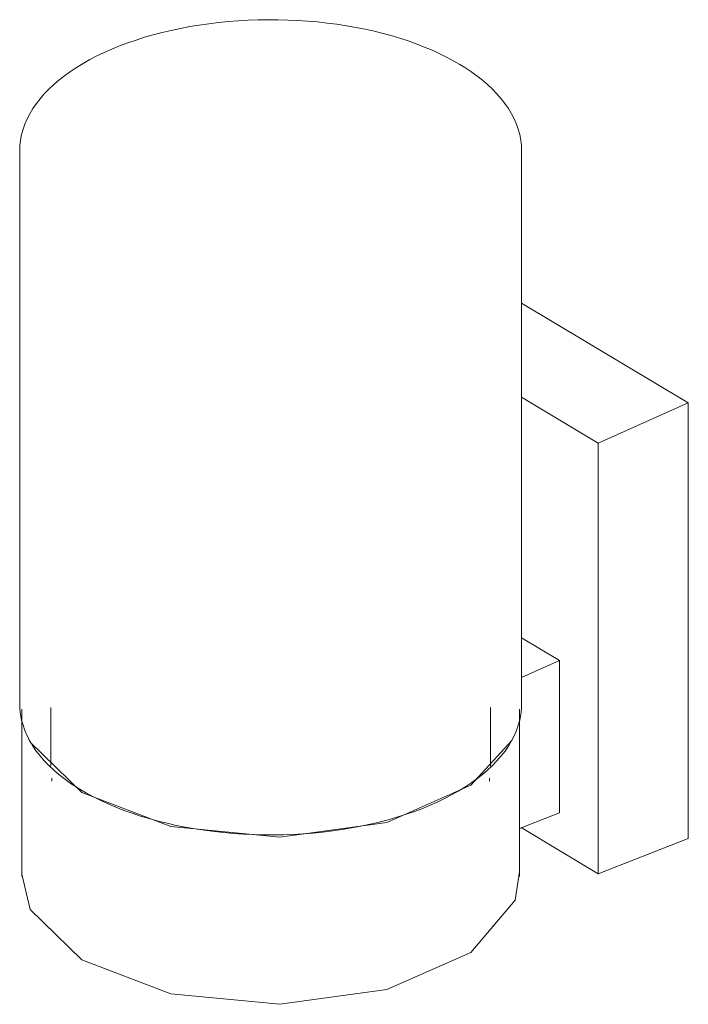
# Model space of a CAD drawing. Header units: millimetres. Extents: x -3130 to -1958, y 885 to 6569.
# Tile 3 of 4: x -2827 to -2666, y 2371 to 2608. Entities that reach past the tile are written whole.
import ezdxf

# ---------------------------------------------------------------- set-up
doc = ezdxf.new("R2010")
doc.units = ezdxf.units.MM
doc.layers.add('E-LITE-EQPM', color=7, linetype='Continuous', lineweight=20)

# ---------------------------------------------------------------- blocks, each defined once
blk = doc.blocks.new('WALL - 71743 KILA Dark grey wall lamp transparent-480514-Isometrico 2 PDF')
at = {"layer": 'E-LITE-EQPM', "lineweight": 9}
for p, q in [((-6630.74, 2576.75), (-6630.74, 2443.41)), ((-6509.75, 2443.41), (-6509.75, 2576.75)), ((-6509.79, 2540.04), (-6469.56, 2515.98)), ((-6491.27, 2506.25), (-6509.79, 2517.33)), ((-6469.56, 2515.98), (-6491.27, 2506.25)), ((-6469.56, 2410.94), (-6469.56, 2515.98)), ((-6491.27, 2506.25), (-6491.27, 2402.47)), ((-6509.79, 2459.35), (-6500.63, 2453.87)), ((-6500.63, 2453.87), (-6509.79, 2449.76)), ((-6500.63, 2453.87), (-6500.63, 2417.16)), ((-6630.24, 2442.12), (-6630.24, 2401.81)), ((-6623.24, 2442.55), (-6623.24, 2428.4)), ((-6517.24, 2428.4), (-6517.24, 2442.55)), ((-6510.24, 2401.81), (-6510.24, 2442.12)), ((-6623, 2425.48), (-6623, 2424.79)), ((-6517.49, 2424.79), (-6517.49, 2425.48)), ((-6500.63, 2417.16), (-6510.28, 2413.39)), ((-6491.27, 2402.47), (-6509.83, 2413.57)), ((-6469.56, 2410.94), (-6491.27, 2402.47))]:
    blk.add_line(p, q, dxfattribs=at)
for points in [[(-6630.74, 2576.75, 0), (-6630.69, 2578.05, 0), (-6630.54, 2579.35, 0), (-6630.29, 2580.64, 0), (-6629.94, 2581.93, 0), (-6629.49, 2583.2, 0), (-6628.94, 2584.46, 0), (-6628.3, 2585.7, 0), (-6627.56, 2586.93, 0), (-6626.73, 2588.13, 0), (-6625.81, 2589.31, 0), (-6624.81, 2590.47, 0), (-6623.72, 2591.6, 0), (-6622.54, 2592.71, 0), (-6621.28, 2593.79, 0), (-6619.94, 2594.84, 0), (-6618.53, 2595.86, 0), (-6617.04, 2596.85, 0), (-6615.47, 2597.8, 0), (-6613.84, 2598.72, 0), (-6612.14, 2599.61, 0), (-6610.37, 2600.45, 0), (-6608.54, 2601.27, 0), (-6606.65, 2602.04, 0), (-6604.7, 2602.77, 0), (-6602.7, 2603.46, 0), (-6600.65, 2604.11, 0), (-6598.55, 2604.71, 0), (-6596.4, 2605.27, 0), (-6594.22, 2605.79, 0), (-6591.99, 2606.26, 0), (-6589.74, 2606.68, 0), (-6587.45, 2607.06, 0), (-6585.14, 2607.39, 0), (-6582.8, 2607.67, 0), (-6580.44, 2607.91, 0), (-6578.07, 2608.09, 0), (-6575.68, 2608.23, 0), (-6573.29, 2608.32, 0), (-6570.89, 2608.36, 0), (-6568.49, 2608.34, 0), (-6566.1, 2608.28, 0), (-6563.71, 2608.17, 0), (-6561.33, 2608.02, 0), (-6558.96, 2607.81, 0), (-6556.61, 2607.55, 0), (-6554.28, 2607.25, 0), (-6551.98, 2606.89, 0), (-6549.71, 2606.49, 0), (-6547.47, 2606.05, 0), (-6545.26, 2605.56, 0), (-6543.09, 2605.02, 0), (-6540.97, 2604.44, 0), (-6538.89, 2603.81, 0), (-6536.86, 2603.15, 0), (-6534.89, 2602.44, 0), (-6532.97, 2601.69, 0), (-6531.1, 2600.9, 0), (-6529.3, 2600.07, 0), (-6527.56, 2599.2, 0), (-6525.89, 2598.3, 0), (-6524.62, 2597.56, 0)], [(-6509.75, 2576.75, 0), (-6509.8, 2578.05, 0), (-6509.95, 2579.35, 0), (-6510.2, 2580.64, 0), (-6510.55, 2581.93, 0), (-6511, 2583.2, 0), (-6511.55, 2584.46, 0), (-6512.19, 2585.7, 0), (-6512.93, 2586.93, 0), (-6513.76, 2588.13, 0), (-6514.67, 2589.31, 0), (-6515.68, 2590.47, 0), (-6516.77, 2591.6, 0), (-6517.95, 2592.71, 0), (-6519.21, 2593.79, 0), (-6520.54, 2594.84, 0), (-6521.96, 2595.86, 0), (-6523.45, 2596.85, 0), (-6524.62, 2597.56, 0)], [(-6630.74, 2443.41, 0), (-6630.69, 2442.11, 0), (-6630.54, 2440.81, 0), (-6630.29, 2439.52, 0), (-6629.94, 2438.24, 0), (-6629.49, 2436.97, 0), (-6628.94, 2435.71, 0), (-6628.3, 2434.47, 0), (-6627.56, 2433.24, 0), (-6626.74, 2432.04, 0), (-6625.82, 2430.86, 0), (-6624.81, 2429.7, 0), (-6623.72, 2428.57, 0), (-6622.55, 2427.46, 0), (-6621.29, 2426.39, 0), (-6619.95, 2425.34, 0), (-6618.54, 2424.32, 0), (-6617.04, 2423.33, 0), (-6615.88, 2422.61, 0)], [(-6509.75, 2443.41, 0), (-6509.8, 2442.11, 0), (-6509.95, 2440.81, 0), (-6510.2, 2439.52, 0), (-6510.55, 2438.24, 0), (-6511, 2436.97, 0), (-6511.55, 2435.71, 0), (-6512.19, 2434.47, 0), (-6512.93, 2433.24, 0), (-6513.75, 2432.04, 0), (-6514.67, 2430.86, 0), (-6515.68, 2429.7, 0), (-6516.77, 2428.57, 0), (-6517.94, 2427.46, 0), (-6519.2, 2426.39, 0), (-6520.54, 2425.34, 0), (-6521.95, 2424.32, 0), (-6523.44, 2423.33, 0), (-6525.01, 2422.37, 0), (-6526.64, 2421.45, 0), (-6528.34, 2420.57, 0), (-6530.11, 2419.72, 0), (-6531.94, 2418.91, 0), (-6533.83, 2418.14, 0), (-6535.78, 2417.41, 0), (-6537.78, 2416.72, 0), (-6539.84, 2416.07, 0), (-6541.94, 2415.46, 0), (-6544.08, 2414.9, 0), (-6546.27, 2414.38, 0), (-6548.49, 2413.91, 0), (-6550.75, 2413.49, 0), (-6553.03, 2413.11, 0), (-6555.35, 2412.78, 0), (-6557.69, 2412.5, 0), (-6560.04, 2412.26, 0), (-6562.42, 2412.08, 0), (-6564.8, 2411.94, 0), (-6567.2, 2411.86, 0), (-6569.6, 2411.82, 0), (-6572, 2411.83, 0), (-6574.39, 2411.89, 0), (-6576.78, 2412, 0), (-6579.17, 2412.16, 0), (-6581.53, 2412.37, 0), (-6583.88, 2412.62, 0), (-6586.21, 2412.93, 0), (-6588.51, 2413.28, 0), (-6590.79, 2413.68, 0), (-6593.03, 2414.12, 0), (-6595.23, 2414.62, 0), (-6597.4, 2415.15, 0), (-6599.52, 2415.74, 0), (-6601.6, 2416.36, 0), (-6603.63, 2417.03, 0), (-6605.61, 2417.74, 0), (-6607.53, 2418.49, 0), (-6609.39, 2419.28, 0), (-6611.2, 2420.11, 0), (-6612.94, 2420.97, 0), (-6614.61, 2421.87, 0), (-6615.88, 2422.61, 0)], [(-6615.75, 2422.01, 0), (-6628.21, 2434.16, 0), (-6628.58, 2434.91, 0)], [(-6512.08, 2434.57, 0), (-6521.99, 2423.79, 0), (-6542.24, 2414.84, 0), (-6568.04, 2411.29, 0), (-6594.27, 2413.85, 0), (-6615.75, 2422.01, 0)], [(-6630.23, 2402.37, 0), (-6628.21, 2393.84, 0), (-6615.75, 2381.7, 0)], [(-6615.75, 2381.7, 0), (-6594.27, 2373.54, 0), (-6568.04, 2370.98, 0), (-6542.24, 2374.53, 0), (-6521.99, 2383.48, 0), (-6511.3, 2396.06, 0), (-6510.28, 2402.95, 0)]]:
    blk.add_polyline3d(points, dxfattribs=at)

msp = doc.modelspace()

# ---------------------------------------------------------------- block references
at = {"layer": 'E-LITE-EQPM', "lineweight": 9}
msp.add_blockref('WALL - 71743 KILA Dark grey wall lamp transparent-480514-Isometrico 2 PDF', (3803.79, 0), dxfattribs=at)

doc.saveas('drawing.dxf')
